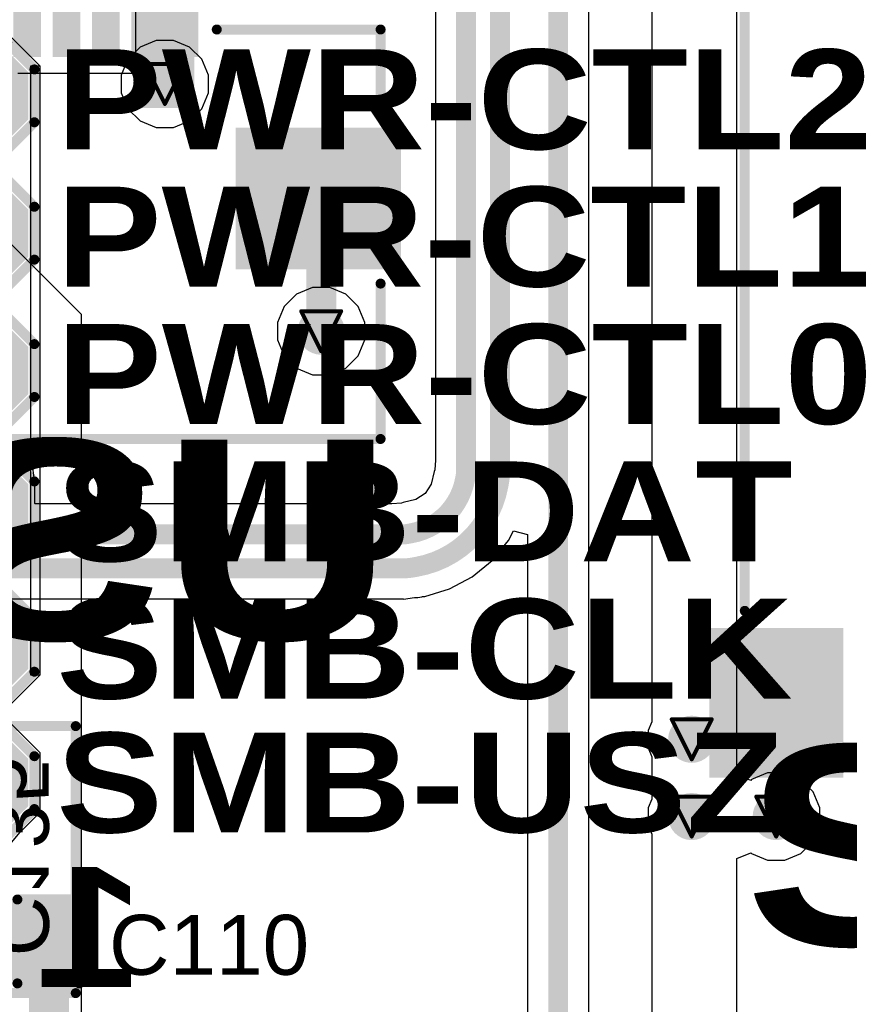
# Model space of a CAD drawing. Header units: inches. Extents: x 0 to 12.2, y 0 to 7.
# Tile 130 of 154: x 3.254 to 3.669, y 1.571 to 2.064. Entities that reach past the tile are written whole.
import ezdxf

# ---------------------------------------------------------------- set-up
doc = ezdxf.new("R2010")
doc.units = ezdxf.units.IN
doc.header["$MEASUREMENT"] = 0
for name, color, linetype in [('Bottom Layer', 5, 'Continuous'), ('Bottom Overlay', 54, 'Continuous'), ('Bottom Paste', 16, 'Continuous'), ('Bottom Solder', 6, 'Continuous'), ('Drill Drawing', 1, 'Continuous'), ('Layer 1', 16, 'Continuous'), ('Layer 2', 76, 'Continuous'), ('Top Layer', 1, 'Continuous'), ('Top Overlay', 2, 'Continuous'), ('Top Paste', 8, 'Continuous'), ('Top Solder', 216, 'Continuous'), ('Via Holes', 16, 'Continuous')]:
    doc.layers.add(name, color=color, linetype=linetype)
doc.styles.add('Arial', font='txt', dxfattribs={"height": 0.2})
doc.styles.add('Arial Black_Bold', font='txt', dxfattribs={"height": 0.2})

# ---------------------------------------------------------------- blocks, each defined once
blk = doc.blocks.new('HX0_5_10P_XJH2_0_043_B_5')
at = {"layer": 'Bottom Layer'}
for points in [[(-0.19488, 0.08465), (-0.11614, 0.08465), (-0.11614, 0.01772), (-0.19488, 0.01772)], [(0.11614, 0.08465), (0.19488, 0.08465), (0.19488, 0.01772), (0.11614, 0.01772)], [(-0.0935, -0.02165), (-0.08366, -0.02165), (-0.08366, -0.08071), (-0.0935, -0.08071)], [(-0.07382, -0.02165), (-0.06398, -0.02165), (-0.06398, -0.08071), (-0.07382, -0.08071)], [(-0.05413, -0.02165), (-0.04429, -0.02165), (-0.04429, -0.08071), (-0.05413, -0.08071)], [(-0.03445, -0.02165), (-0.02461, -0.02165), (-0.02461, -0.08071), (-0.03445, -0.08071)], [(-0.01476, -0.02165), (-0.00492, -0.02165), (-0.00492, -0.08071), (-0.01476, -0.08071)], [(0.00492, -0.02165), (0.01476, -0.02165), (0.01476, -0.08071), (0.00492, -0.08071)], [(0.02461, -0.02165), (0.03445, -0.02165), (0.03445, -0.08071), (0.02461, -0.08071)], [(0.04429, -0.02165), (0.05413, -0.02165), (0.05413, -0.08071), (0.04429, -0.08071)], [(0.06398, -0.02165), (0.07382, -0.02165), (0.07382, -0.08071), (0.06398, -0.08071)], [(0.08366, -0.02165), (0.09351, -0.02165), (0.09351, -0.08071), (0.08366, -0.08071)]]:
    blk.add_hatch(color=5, dxfattribs=at).paths.add_polyline_path(points)
at = {"layer": 'Bottom Paste'}
for points in [[(-0.19488, 0.08465), (-0.11614, 0.08465), (-0.11614, 0.01772), (-0.19488, 0.01772)], [(0.11614, 0.08465), (0.19488, 0.08465), (0.19488, 0.01772), (0.11614, 0.01772)], [(-0.0935, -0.02165), (-0.08366, -0.02165), (-0.08366, -0.08071), (-0.0935, -0.08071)], [(-0.07382, -0.02165), (-0.06398, -0.02165), (-0.06398, -0.08071), (-0.07382, -0.08071)], [(-0.05413, -0.02165), (-0.04429, -0.02165), (-0.04429, -0.08071), (-0.05413, -0.08071)], [(-0.03445, -0.02165), (-0.02461, -0.02165), (-0.02461, -0.08071), (-0.03445, -0.08071)], [(-0.01476, -0.02165), (-0.00492, -0.02165), (-0.00492, -0.08071), (-0.01476, -0.08071)], [(0.00492, -0.02165), (0.01476, -0.02165), (0.01476, -0.08071), (0.00492, -0.08071)], [(0.02461, -0.02165), (0.03445, -0.02165), (0.03445, -0.08071), (0.02461, -0.08071)], [(0.04429, -0.02165), (0.05413, -0.02165), (0.05413, -0.08071), (0.04429, -0.08071)], [(0.06398, -0.02165), (0.07382, -0.02165), (0.07382, -0.08071), (0.06398, -0.08071)], [(0.08366, -0.02165), (0.09351, -0.02165), (0.09351, -0.08071), (0.08366, -0.08071)]]:
    blk.add_hatch(color=16, dxfattribs=at).paths.add_polyline_path(points)
at = {"layer": 'Bottom Solder'}
for points in [[(-0.19688, 0.08665), (-0.11414, 0.08665), (-0.11414, 0.01572), (-0.19688, 0.01572)], [(0.11414, 0.08665), (0.19688, 0.08665), (0.19688, 0.01572), (0.11414, 0.01572)], [(-0.0955, -0.01965), (-0.08166, -0.01965), (-0.08166, -0.08271), (-0.0955, -0.08271)], [(-0.07582, -0.01965), (-0.06198, -0.01965), (-0.06198, -0.08271), (-0.07582, -0.08271)], [(-0.05613, -0.01965), (-0.04229, -0.01965), (-0.04229, -0.08271), (-0.05613, -0.08271)], [(-0.03645, -0.01965), (-0.02261, -0.01965), (-0.02261, -0.08271), (-0.03645, -0.08271)], [(-0.01676, -0.01965), (-0.00292, -0.01965), (-0.00292, -0.08271), (-0.01676, -0.08271)], [(0.00292, -0.01965), (0.01676, -0.01965), (0.01676, -0.08271), (0.00292, -0.08271)], [(0.02261, -0.01965), (0.03645, -0.01965), (0.03645, -0.08271), (0.02261, -0.08271)], [(0.04229, -0.01965), (0.05613, -0.01965), (0.05613, -0.08271), (0.04229, -0.08271)], [(0.06198, -0.01965), (0.07582, -0.01965), (0.07582, -0.08271), (0.06198, -0.08271)], [(0.08166, -0.01965), (0.09551, -0.01965), (0.09551, -0.08271), (0.08166, -0.08271)]]:
    blk.add_hatch(color=6, dxfattribs=at).paths.add_polyline_path(points)
at = {"layer": 'Bottom Overlay', "const_width": 0.005}
for points in [[(-0.18672, 0.17154), (-0.18672, 0.09374)], [(0.18672, 0.17154), (-0.18672, 0.17154)], [(0.18672, 0.17154), (0.18672, 0.09374)], [(-0.18673, -0.03346), (-0.18673, 0.00862)], [(0.18673, 0.00862), (0.18673, -0.03346)], [(-0.10472, -0.03346), (-0.18673, -0.03346)], [(0.18673, -0.03346), (0.10457, -0.03346)]]:
    blk.add_lwpolyline(points, dxfattribs=at)
at = {"layer": 'Bottom Overlay', "const_width": 0.0025}
for points in [[(-0.18797, 0.17154, 1), (-0.18547, 0.17154, 1)], [(-0.18797, 0.17154, 1), (-0.18547, 0.17154, 1)], [(0.18547, 0.17154, 1), (0.18797, 0.17154, 1)], [(0.18547, 0.17154, 1), (0.18797, 0.17154, 1)], [(-0.18797, 0.09374, 1), (-0.18547, 0.09374, 1)], [(0.18547, 0.09374, 1), (0.18797, 0.09374, 1)], [(-0.18798, 0.00862, 1), (-0.18548, 0.00862, 1)], [(0.18548, 0.00862, 1), (0.18798, 0.00862, 1)], [(-0.18798, -0.03346, 1), (-0.18548, -0.03346, 1)], [(-0.18798, -0.03346, 1), (-0.18548, -0.03346, 1)], [(-0.10597, -0.03346, 1), (-0.10347, -0.03346, 1)], [(0.10332, -0.03346, 1), (0.10582, -0.03346, 1)], [(0.18548, -0.03346, 1), (0.18798, -0.03346, 1)], [(0.18548, -0.03346, 1), (0.18798, -0.03346, 1)]]:
    blk.add_lwpolyline(points, format="xyb", close=True, dxfattribs=at)
blk = doc.blocks.new('T____________0_5___29')
at = {"layer": 'Top Layer'}
blk.add_hatch(color=1, dxfattribs=at).paths.add_polyline_path([(0.00984, 0.01969), (-0.00984, 0.01969), (-0.01969, 0.00984), (-0.01969, -0.00984), (-0.00984, -0.01969), (0.00984, -0.01969), (0.01969, -0.00984), (0.01969, 0.00984)])
at = {"layer": 'Top Paste'}
blk.add_hatch(color=8, dxfattribs=at).paths.add_polyline_path([(0.00984, 0.01969), (-0.00984, 0.01969), (-0.01969, 0.00984), (-0.01969, -0.00984), (-0.00984, -0.01969), (0.00984, -0.01969), (0.01969, -0.00984), (0.01969, 0.00984)])
at = {"layer": 'Top Solder'}
blk.add_hatch(color=216, dxfattribs=at).paths.add_polyline_path([(0.01184, 0.02369), (-0.01184, 0.02369), (-0.02369, 0.01184), (-0.02369, -0.01184), (-0.01184, -0.02369), (0.01184, -0.02369), (0.02369, -0.01184), (0.02369, 0.01184)])
at = {"layer": 'Top Overlay', "const_width": 0.005}
for points in [[(-0.02684, 0.01312), (-0.01321, 0.02675)], [(-0.01321, 0.02675), (0.01325, 0.02675)], [(0.02692, 0.01308), (0.01325, 0.02675)], [(-0.02684, -0.01316), (-0.02684, 0.01312)], [(0.02692, -0.01299), (0.02692, 0.01308)], [(-0.01328, -0.02672), (-0.02684, -0.01316)], [(0.01318, -0.02672), (0.02692, -0.01299)], [(0.01318, -0.02672), (-0.01328, -0.02672)]]:
    blk.add_lwpolyline(points, dxfattribs=at)
at = {"layer": 'Top Overlay', "const_width": 0.0025}
for points in [[(-0.01446, 0.02675, 1), (-0.01196, 0.02675, 1)], [(-0.01446, 0.02675, 1), (-0.01196, 0.02675, 1)], [(0.012, 0.02675, 1), (0.0145, 0.02675, 1)], [(0.012, 0.02675, 1), (0.0145, 0.02675, 1)], [(-0.02809, 0.01312, 1), (-0.02559, 0.01312, 1)], [(-0.02809, 0.01312, 1), (-0.02559, 0.01312, 1)], [(0.02567, 0.01308, 1), (0.02816, 0.01308, 1)], [(0.02567, 0.01308, 1), (0.02816, 0.01308, 1)], [(-0.02809, -0.01316, 1), (-0.02559, -0.01316, 1)], [(-0.02809, -0.01316, 1), (-0.02559, -0.01316, 1)], [(0.02567, -0.01299, 1), (0.02816, -0.01299, 1)], [(0.02567, -0.01299, 1), (0.02816, -0.01299, 1)], [(-0.01453, -0.02672, 1), (-0.01203, -0.02672, 1)], [(-0.01453, -0.02672, 1), (-0.01203, -0.02672, 1)], [(0.01193, -0.02672, 1), (0.01443, -0.02672, 1)], [(0.01193, -0.02672, 1), (0.01443, -0.02672, 1)]]:
    blk.add_lwpolyline(points, format="xyb", close=True, dxfattribs=at)
blk = doc.blocks.new('T____________0_5___30')
at = {"layer": 'Top Layer'}
blk.add_hatch(color=1, dxfattribs=at).paths.add_polyline_path([(0.00984, 0.01969), (-0.00984, 0.01969), (-0.01969, 0.00984), (-0.01969, -0.00984), (-0.00984, -0.01969), (0.00984, -0.01969), (0.01969, -0.00984), (0.01969, 0.00984)])
at = {"layer": 'Top Paste'}
blk.add_hatch(color=8, dxfattribs=at).paths.add_polyline_path([(0.00984, 0.01969), (-0.00984, 0.01969), (-0.01969, 0.00984), (-0.01969, -0.00984), (-0.00984, -0.01969), (0.00984, -0.01969), (0.01969, -0.00984), (0.01969, 0.00984)])
at = {"layer": 'Top Solder'}
blk.add_hatch(color=216, dxfattribs=at).paths.add_polyline_path([(0.01184, 0.02369), (-0.01184, 0.02369), (-0.02369, 0.01184), (-0.02369, -0.01184), (-0.01184, -0.02369), (0.01184, -0.02369), (0.02369, -0.01184), (0.02369, 0.01184)])
at = {"layer": 'Top Overlay', "const_width": 0.005}
for points in [[(-0.02684, 0.01312), (-0.01321, 0.02675)], [(0.01325, 0.02675), (-0.01321, 0.02675)], [(0.02692, 0.01308), (0.01325, 0.02675)], [(-0.02685, -0.01316), (-0.02684, 0.01312)], [(0.02692, -0.01299), (0.02692, 0.01308)], [(-0.01328, -0.02672), (-0.02685, -0.01316)], [(0.01318, -0.02672), (0.02692, -0.01299)], [(0.01318, -0.02672), (-0.01328, -0.02672)]]:
    blk.add_lwpolyline(points, dxfattribs=at)
at = {"layer": 'Top Overlay', "const_width": 0.0025}
for points in [[(-0.01446, 0.02675, 1), (-0.01196, 0.02675, 1)], [(-0.01446, 0.02675, 1), (-0.01196, 0.02675, 1)], [(0.012, 0.02675, 1), (0.0145, 0.02675, 1)], [(0.012, 0.02675, 1), (0.0145, 0.02675, 1)], [(-0.02809, 0.01312, 1), (-0.02559, 0.01312, 1)], [(-0.02809, 0.01312, 1), (-0.02559, 0.01312, 1)], [(0.02567, 0.01308, 1), (0.02817, 0.01308, 1)], [(0.02567, 0.01308, 1), (0.02817, 0.01308, 1)], [(-0.02809, -0.01316, 1), (-0.02559, -0.01316, 1)], [(-0.02809, -0.01316, 1), (-0.02559, -0.01316, 1)], [(0.02567, -0.01299, 1), (0.02817, -0.01299, 1)], [(0.02567, -0.01299, 1), (0.02817, -0.01299, 1)], [(-0.01453, -0.02672, 1), (-0.01203, -0.02672, 1)], [(-0.01453, -0.02672, 1), (-0.01203, -0.02672, 1)], [(0.01193, -0.02672, 1), (0.01443, -0.02672, 1)], [(0.01193, -0.02672, 1), (0.01443, -0.02672, 1)]]:
    blk.add_lwpolyline(points, format="xyb", close=True, dxfattribs=at)
blk = doc.blocks.new('T____________0_5___31')
at = {"layer": 'Top Layer'}
blk.add_hatch(color=1, dxfattribs=at).paths.add_polyline_path([(0.00984, 0.01969), (-0.00984, 0.01969), (-0.01969, 0.00984), (-0.01969, -0.00984), (-0.00984, -0.01969), (0.00984, -0.01969), (0.01969, -0.00984), (0.01969, 0.00984)])
at = {"layer": 'Top Paste'}
blk.add_hatch(color=8, dxfattribs=at).paths.add_polyline_path([(0.00984, 0.01969), (-0.00984, 0.01969), (-0.01969, 0.00984), (-0.01969, -0.00984), (-0.00984, -0.01969), (0.00984, -0.01969), (0.01969, -0.00984), (0.01969, 0.00984)])
at = {"layer": 'Top Solder'}
blk.add_hatch(color=216, dxfattribs=at).paths.add_polyline_path([(0.01184, 0.02369), (-0.01184, 0.02369), (-0.02369, 0.01184), (-0.02369, -0.01184), (-0.01184, -0.02369), (0.01184, -0.02369), (0.02369, -0.01184), (0.02369, 0.01184)])
at = {"layer": 'Top Overlay', "const_width": 0.005}
for points in [[(-0.02685, 0.01312), (-0.01321, 0.02675)], [(-0.01321, 0.02675), (0.01325, 0.02675)], [(0.02692, 0.01308), (0.01325, 0.02675)], [(-0.02685, -0.01316), (-0.02685, 0.01312)], [(0.02692, -0.01299), (0.02692, 0.01308)], [(-0.01328, -0.02672), (-0.02685, -0.01316)], [(0.01318, -0.02672), (0.02692, -0.01299)], [(-0.01328, -0.02672), (0.01318, -0.02672)]]:
    blk.add_lwpolyline(points, dxfattribs=at)
at = {"layer": 'Top Overlay', "const_width": 0.0025}
for points in [[(-0.01446, 0.02675, 1), (-0.01196, 0.02675, 1)], [(-0.01446, 0.02675, 1), (-0.01196, 0.02675, 1)], [(0.012, 0.02675, 1), (0.0145, 0.02675, 1)], [(0.012, 0.02675, 1), (0.0145, 0.02675, 1)], [(-0.02809, 0.01312, 1), (-0.02559, 0.01312, 1)], [(-0.02809, 0.01312, 1), (-0.02559, 0.01312, 1)], [(0.02567, 0.01308, 1), (0.02817, 0.01308, 1)], [(0.02567, 0.01308, 1), (0.02817, 0.01308, 1)], [(-0.02809, -0.01316, 1), (-0.02559, -0.01316, 1)], [(-0.02809, -0.01316, 1), (-0.02559, -0.01316, 1)], [(0.02567, -0.01299, 1), (0.02817, -0.01299, 1)], [(0.02567, -0.01299, 1), (0.02817, -0.01299, 1)], [(-0.01453, -0.02672, 1), (-0.01203, -0.02672, 1)], [(-0.01453, -0.02672, 1), (-0.01203, -0.02672, 1)], [(0.01193, -0.02672, 1), (0.01443, -0.02672, 1)], [(0.01193, -0.02672, 1), (0.01443, -0.02672, 1)]]:
    blk.add_lwpolyline(points, format="xyb", close=True, dxfattribs=at)
blk = doc.blocks.new('T____________0_5___32')
at = {"layer": 'Top Layer'}
blk.add_hatch(color=1, dxfattribs=at).paths.add_polyline_path([(0.00984, 0.01969), (-0.00984, 0.01969), (-0.01969, 0.00984), (-0.01969, -0.00984), (-0.00984, -0.01969), (0.00984, -0.01969), (0.01969, -0.00984), (0.01969, 0.00984)])
at = {"layer": 'Top Paste'}
blk.add_hatch(color=8, dxfattribs=at).paths.add_polyline_path([(0.00984, 0.01969), (-0.00984, 0.01969), (-0.01969, 0.00984), (-0.01969, -0.00984), (-0.00984, -0.01969), (0.00984, -0.01969), (0.01969, -0.00984), (0.01969, 0.00984)])
at = {"layer": 'Top Solder'}
blk.add_hatch(color=216, dxfattribs=at).paths.add_polyline_path([(0.01184, 0.02369), (-0.01184, 0.02369), (-0.02369, 0.01184), (-0.02369, -0.01184), (-0.01184, -0.02369), (0.01184, -0.02369), (0.02369, -0.01184), (0.02369, 0.01184)])
at = {"layer": 'Top Overlay', "const_width": 0.005}
for points in [[(-0.02684, 0.01312), (-0.01321, 0.02675)], [(0.01325, 0.02675), (-0.01321, 0.02675)], [(0.02692, 0.01308), (0.01325, 0.02675)], [(-0.02684, -0.01316), (-0.02684, 0.01312)], [(0.02692, -0.01299), (0.02692, 0.01308)], [(-0.01328, -0.02672), (-0.02684, -0.01316)], [(0.01318, -0.02672), (0.02692, -0.01299)], [(0.01318, -0.02672), (-0.01328, -0.02672)]]:
    blk.add_lwpolyline(points, dxfattribs=at)
at = {"layer": 'Top Overlay', "const_width": 0.0025}
for points in [[(-0.01446, 0.02675, 1), (-0.01196, 0.02675, 1)], [(-0.01446, 0.02675, 1), (-0.01196, 0.02675, 1)], [(0.012, 0.02675, 1), (0.0145, 0.02675, 1)], [(0.012, 0.02675, 1), (0.0145, 0.02675, 1)], [(-0.02809, 0.01312, 1), (-0.02559, 0.01312, 1)], [(-0.02809, 0.01312, 1), (-0.02559, 0.01312, 1)], [(0.02567, 0.01308, 1), (0.02817, 0.01308, 1)], [(0.02567, 0.01308, 1), (0.02817, 0.01308, 1)], [(-0.02809, -0.01316, 1), (-0.02559, -0.01316, 1)], [(-0.02809, -0.01316, 1), (-0.02559, -0.01316, 1)], [(0.02567, -0.01299, 1), (0.02817, -0.01299, 1)], [(0.02567, -0.01299, 1), (0.02817, -0.01299, 1)], [(-0.01453, -0.02672, 1), (-0.01203, -0.02672, 1)], [(-0.01453, -0.02672, 1), (-0.01203, -0.02672, 1)], [(0.01193, -0.02672, 1), (0.01443, -0.02672, 1)], [(0.01193, -0.02672, 1), (0.01443, -0.02672, 1)]]:
    blk.add_lwpolyline(points, format="xyb", close=True, dxfattribs=at)
blk = doc.blocks.new('T____________0_5___33')
at = {"layer": 'Top Layer'}
blk.add_hatch(color=1, dxfattribs=at).paths.add_polyline_path([(0.00984, 0.01969), (-0.00984, 0.01969), (-0.01969, 0.00984), (-0.01969, -0.00984), (-0.00984, -0.01969), (0.00984, -0.01969), (0.01969, -0.00984), (0.01969, 0.00984)])
at = {"layer": 'Top Paste'}
blk.add_hatch(color=8, dxfattribs=at).paths.add_polyline_path([(0.00984, 0.01969), (-0.00984, 0.01969), (-0.01969, 0.00984), (-0.01969, -0.00984), (-0.00984, -0.01969), (0.00984, -0.01969), (0.01969, -0.00984), (0.01969, 0.00984)])
at = {"layer": 'Top Solder'}
blk.add_hatch(color=216, dxfattribs=at).paths.add_polyline_path([(0.01184, 0.02369), (-0.01184, 0.02369), (-0.02369, 0.01184), (-0.02369, -0.01184), (-0.01184, -0.02369), (0.01184, -0.02369), (0.02369, -0.01184), (0.02369, 0.01184)])
at = {"layer": 'Top Overlay', "const_width": 0.005}
for points in [[(-0.02684, 0.01312), (-0.01321, 0.02675)], [(0.01325, 0.02675), (-0.01321, 0.02675)], [(0.02692, 0.01308), (0.01325, 0.02675)], [(-0.02684, -0.01316), (-0.02684, 0.01312)], [(0.02692, -0.01299), (0.02692, 0.01308)], [(-0.01328, -0.02672), (-0.02684, -0.01316)], [(0.01318, -0.02672), (0.02692, -0.01299)], [(0.01318, -0.02672), (-0.01328, -0.02672)]]:
    blk.add_lwpolyline(points, dxfattribs=at)
at = {"layer": 'Top Overlay', "const_width": 0.0025}
for points in [[(-0.01446, 0.02675, 1), (-0.01196, 0.02675, 1)], [(-0.01446, 0.02675, 1), (-0.01196, 0.02675, 1)], [(0.012, 0.02675, 1), (0.0145, 0.02675, 1)], [(0.012, 0.02675, 1), (0.0145, 0.02675, 1)], [(-0.02809, 0.01312, 1), (-0.02559, 0.01312, 1)], [(-0.02809, 0.01312, 1), (-0.02559, 0.01312, 1)], [(0.02567, 0.01308, 1), (0.02817, 0.01308, 1)], [(0.02567, 0.01308, 1), (0.02817, 0.01308, 1)], [(-0.02809, -0.01316, 1), (-0.02559, -0.01316, 1)], [(-0.02809, -0.01316, 1), (-0.02559, -0.01316, 1)], [(0.02567, -0.01299, 1), (0.02817, -0.01299, 1)], [(0.02567, -0.01299, 1), (0.02817, -0.01299, 1)], [(-0.01453, -0.02672, 1), (-0.01203, -0.02672, 1)], [(-0.01453, -0.02672, 1), (-0.01203, -0.02672, 1)], [(0.01193, -0.02672, 1), (0.01443, -0.02672, 1)], [(0.01193, -0.02672, 1), (0.01443, -0.02672, 1)]]:
    blk.add_lwpolyline(points, format="xyb", close=True, dxfattribs=at)
blk = doc.blocks.new('T____________0_5___35')
at = {"layer": 'Top Layer'}
blk.add_hatch(color=1, dxfattribs=at).paths.add_polyline_path([(0.00984, 0.01969), (-0.00984, 0.01969), (-0.01969, 0.00984), (-0.01969, -0.00984), (-0.00984, -0.01969), (0.00984, -0.01969), (0.01969, -0.00984), (0.01969, 0.00984)])
at = {"layer": 'Top Paste'}
blk.add_hatch(color=8, dxfattribs=at).paths.add_polyline_path([(0.00984, 0.01969), (-0.00984, 0.01969), (-0.01969, 0.00984), (-0.01969, -0.00984), (-0.00984, -0.01969), (0.00984, -0.01969), (0.01969, -0.00984), (0.01969, 0.00984)])
at = {"layer": 'Top Solder'}
blk.add_hatch(color=216, dxfattribs=at).paths.add_polyline_path([(0.01184, 0.02369), (-0.01184, 0.02369), (-0.02369, 0.01184), (-0.02369, -0.01184), (-0.01184, -0.02369), (0.01184, -0.02369), (0.02369, -0.01184), (0.02369, 0.01184)])
at = {"layer": 'Top Overlay', "const_width": 0.005}
for points in [[(-0.02684, 0.01312), (-0.01321, 0.02675)], [(0.01325, 0.02675), (-0.01321, 0.02675)], [(0.02692, 0.01308), (0.01325, 0.02675)], [(-0.02684, -0.01316), (-0.02684, 0.01312)], [(0.02692, -0.01299), (0.02692, 0.01308)], [(-0.01328, -0.02672), (-0.02684, -0.01316)], [(0.01318, -0.02672), (0.02692, -0.01299)], [(0.01318, -0.02672), (-0.01328, -0.02672)]]:
    blk.add_lwpolyline(points, dxfattribs=at)
at = {"layer": 'Top Overlay', "const_width": 0.0025}
for points in [[(-0.01446, 0.02675, 1), (-0.01196, 0.02675, 1)], [(-0.01446, 0.02675, 1), (-0.01196, 0.02675, 1)], [(0.012, 0.02675, 1), (0.0145, 0.02675, 1)], [(0.012, 0.02675, 1), (0.0145, 0.02675, 1)], [(-0.02809, 0.01312, 1), (-0.02559, 0.01312, 1)], [(-0.02809, 0.01312, 1), (-0.02559, 0.01312, 1)], [(0.02567, 0.01308, 1), (0.02817, 0.01308, 1)], [(0.02567, 0.01308, 1), (0.02817, 0.01308, 1)], [(-0.02809, -0.01316, 1), (-0.02559, -0.01316, 1)], [(-0.02809, -0.01316, 1), (-0.02559, -0.01316, 1)], [(0.02567, -0.01299, 1), (0.02817, -0.01299, 1)], [(0.02567, -0.01299, 1), (0.02817, -0.01299, 1)], [(-0.01453, -0.02672, 1), (-0.01203, -0.02672, 1)], [(-0.01453, -0.02672, 1), (-0.01203, -0.02672, 1)], [(0.01193, -0.02672, 1), (0.01443, -0.02672, 1)], [(0.01193, -0.02672, 1), (0.01443, -0.02672, 1)]]:
    blk.add_lwpolyline(points, format="xyb", close=True, dxfattribs=at)
blk = doc.blocks.new('5027740891_195')
at = {"layer": 'Top Layer'}
blk.add_hatch(color=1, dxfattribs=at).paths.add_polyline_path([(-0.29734, -0.25886), (-0.23829, -0.25886), (-0.23829, -0.32579), (-0.29734, -0.32579)])
at = {"layer": 'Top Paste'}
blk.add_hatch(color=8, dxfattribs=at).paths.add_polyline_path([(-0.29734, -0.25886), (-0.23829, -0.25886), (-0.23829, -0.32579), (-0.29734, -0.32579)])
at = {"layer": 'Top Solder'}
blk.add_hatch(color=216, dxfattribs=at).paths.add_polyline_path([(-0.30134, -0.25486), (-0.23429, -0.25486), (-0.23429, -0.32979), (-0.30134, -0.32979)])
at = {"layer": 'Top Overlay', "const_width": 0.005}
blk.add_lwpolyline([(-0.28356, -0.24626), (-0.28356, 0.25039)], dxfattribs=at)
at = {"layer": 'Top Overlay', "const_width": 0.0025}
blk.add_lwpolyline([(-0.28481, -0.24626, 1), (-0.28231, -0.24626, 1)], format="xyb", close=True, dxfattribs=at)
blk = doc.blocks.new('C___0603_246')
at = {"layer": 'Top Layer'}
for points in [[(-0.015, 0.0175), (-0.015, -0.0175), (-0.045, -0.0175), (-0.045, 0.0175)], [(0.045, 0.0175), (0.045, -0.0175), (0.015, -0.0175), (0.015, 0.0175)]]:
    blk.add_hatch(color=1, dxfattribs=at).paths.add_polyline_path(points)
at = {"layer": 'Top Paste'}
for points in [[(-0.015, 0.0175), (-0.015, -0.0175), (-0.045, -0.0175), (-0.045, 0.0175)], [(0.045, 0.0175), (0.045, -0.0175), (0.015, -0.0175), (0.015, 0.0175)]]:
    blk.add_hatch(color=8, dxfattribs=at).paths.add_polyline_path(points)
at = {"layer": 'Top Solder'}
for points in [[(-0.01264, 0.01986), (-0.01264, -0.01986), (-0.04736, -0.01986), (-0.04736, 0.01986)], [(0.04736, 0.01986), (0.04736, -0.01986), (0.01264, -0.01986), (0.01264, 0.01986)]]:
    blk.add_hatch(color=216, dxfattribs=at).paths.add_polyline_path(points)
at = {"layer": 'Top Overlay', "const_width": 0.005}
for points in [[(-0.018, 0.021), (-0.049, 0.021)], [(-0.049, 0.021), (-0.049, -0.021)], [(0.049, 0.021), (0.018, 0.021)], [(0.049, 0.021), (0.049, -0.021)], [(-0.018, -0.021), (-0.049, -0.021)], [(0.049, -0.021), (0.018, -0.021)]]:
    blk.add_lwpolyline(points, dxfattribs=at)
at = {"layer": 'Top Overlay', "const_width": 0.0025}
for points in [[(-0.05025, 0.021, 1), (-0.04775, 0.021, 1)], [(-0.05025, 0.021, 1), (-0.04775, 0.021, 1)], [(-0.01925, 0.021, 1), (-0.01675, 0.021, 1)], [(0.01675, 0.021, 1), (0.01925, 0.021, 1)], [(0.04775, 0.021, 1), (0.05025, 0.021, 1)], [(0.04775, 0.021, 1), (0.05025, 0.021, 1)], [(-0.05025, -0.021, 1), (-0.04775, -0.021, 1)], [(-0.05025, -0.021, 1), (-0.04775, -0.021, 1)], [(-0.01925, -0.021, 1), (-0.01675, -0.021, 1)], [(0.01675, -0.021, 1), (0.01925, -0.021, 1)], [(0.04775, -0.021, 1), (0.05025, -0.021, 1)], [(0.04775, -0.021, 1), (0.05025, -0.021, 1)]]:
    blk.add_lwpolyline(points, format="xyb", close=True, dxfattribs=at)

msp = doc.modelspace()

# ---------------------------------------------------------------- hatches: boundary and pattern name
at = {"layer": 'Bottom Layer'}
msp.add_hatch(color=5, dxfattribs=at).paths.add_polyline_path([(3.31198, 2.02), (3.3415, 2.02), (3.3415, 2.1066), (3.31198, 2.1066)])
h = msp.add_hatch(color=5, dxfattribs=at)
edge = h.paths.add_edge_path()
edge.add_arc((3.32674, 2.03207), 0.01181, 0, 360)
h = msp.add_hatch(color=5, dxfattribs=at)
edge = h.paths.add_edge_path()
edge.add_arc((3.405, 1.90831), 0.01181, 0, 360)
h = msp.add_hatch(color=5, dxfattribs=at)
edge = h.paths.add_edge_path()
edge.add_arc((3.59047, 1.704), 0.01181, 0, 360)
h = msp.add_hatch(color=5, dxfattribs=at)
edge = h.paths.add_edge_path()
edge.add_arc((3.59047, 1.66532), 0.01181, 0, 360)
h = msp.add_hatch(color=5, dxfattribs=at)
edge = h.paths.add_edge_path()
edge.add_arc((3.63277, 1.66532), 0.01181, 0, 360)
at = {"layer": 'Layer 1'}
h = msp.add_hatch(color=16, dxfattribs=at)
edge = h.paths.add_edge_path()
edge.add_arc((3.32674, 2.03207), 0.01181, 0, 360)
h = msp.add_hatch(color=16, dxfattribs=at)
edge = h.paths.add_edge_path()
edge.add_arc((3.405, 1.90831), 0.01181, 0, 360)
h = msp.add_hatch(color=16, dxfattribs=at)
edge = h.paths.add_edge_path()
edge.add_arc((3.59047, 1.704), 0.01181, 0, 360)
h = msp.add_hatch(color=16, dxfattribs=at)
edge = h.paths.add_edge_path()
edge.add_arc((3.59047, 1.66532), 0.01181, 0, 360)
h = msp.add_hatch(color=16, dxfattribs=at)
edge = h.paths.add_edge_path()
edge.add_arc((3.63277, 1.66532), 0.01181, 0, 360)
at = {"layer": 'Layer 2'}
h = msp.add_hatch(color=76, dxfattribs=at)
edge = h.paths.add_edge_path()
edge.add_arc((3.32674, 2.03207), 0.01181, 0, 360)
h = msp.add_hatch(color=76, dxfattribs=at)
edge = h.paths.add_edge_path()
edge.add_arc((3.405, 1.90831), 0.01181, 0, 360)
h = msp.add_hatch(color=76, dxfattribs=at)
edge = h.paths.add_edge_path()
edge.add_arc((3.59047, 1.704), 0.01181, 0, 360)
h = msp.add_hatch(color=76, dxfattribs=at)
edge = h.paths.add_edge_path()
edge.add_arc((3.59047, 1.66532), 0.01181, 0, 360)
h = msp.add_hatch(color=76, dxfattribs=at)
edge = h.paths.add_edge_path()
edge.add_arc((3.63277, 1.66532), 0.01181, 0, 360)
at = {"layer": 'Top Layer'}
h = msp.add_hatch(color=1, dxfattribs=at)
edge = h.paths.add_edge_path()
edge.add_arc((3.32674, 2.03207), 0.01181, 0, 360)
h = msp.add_hatch(color=1, dxfattribs=at)
edge = h.paths.add_edge_path()
edge.add_arc((3.405, 1.90831), 0.01181, 0, 360)
h = msp.add_hatch(color=1, dxfattribs=at)
edge = h.paths.add_edge_path()
edge.add_arc((3.59047, 1.704), 0.01181, 0, 360)
h = msp.add_hatch(color=1, dxfattribs=at)
edge = h.paths.add_edge_path()
edge.add_arc((3.59047, 1.66532), 0.01181, 0, 360)
h = msp.add_hatch(color=1, dxfattribs=at)
edge = h.paths.add_edge_path()
edge.add_arc((3.63277, 1.66532), 0.01181, 0, 360)
at = {"layer": 'Via Holes'}
h = msp.add_hatch(color=7, dxfattribs=at)
edge = h.paths.add_edge_path()
edge.add_arc((3.32674, 2.03207), 0.00591, 0, 360)
h = msp.add_hatch(color=7, dxfattribs=at)
edge = h.paths.add_edge_path()
edge.add_arc((3.405, 1.90831), 0.00591, 0, 360)
h = msp.add_hatch(color=7, dxfattribs=at)
edge = h.paths.add_edge_path()
edge.add_arc((3.59047, 1.704), 0.00591, 0, 360)
h = msp.add_hatch(color=7, dxfattribs=at)
edge = h.paths.add_edge_path()
edge.add_arc((3.59047, 1.66532), 0.00591, 0, 360)
h = msp.add_hatch(color=7, dxfattribs=at)
edge = h.paths.add_edge_path()
edge.add_arc((3.63277, 1.66532), 0.00591, 0, 360)

# ---------------------------------------------------------------- linework, layer by layer
at = {"layer": 'Bottom Layer'}
for p, q in [((3.46225, 2.77632), (3.46225, 1.84375)), ((3.53891, 0.66025), (3.53891, 2.58145)), ((3.31213, 2.03755), (3.31213, 2.0752)), ((3.25308, 2.03755), (3.31213, 2.03755)), ((3.25764, 1.84719), (3.25283, 1.85346)), ((3.26066, 1.8399), (3.25764, 1.84719)), ((3.46225, 1.84375), (3.4619, 1.83885)), ((3.26163, 1.83258), (3.26066, 1.8399)), ((3.4619, 1.83885), (3.4616, 1.83813)), ((3.4616, 1.83813), (3.46009, 1.83175)), ((3.26173, 1.83206), (3.26163, 1.83258)), ((3.26173, 1.82199), (3.26173, 1.83206)), ((3.46009, 1.83175), (3.45699, 1.82712)), ((3.45237, 1.82403), (3.44599, 1.82252)), ((3.45699, 1.82712), (3.45237, 1.82403)), ((3.26182, 1.82196), (3.26173, 1.82199)), ((3.26186, 1.82187), (3.26182, 1.82196)), ((3.44037, 1.82187), (3.26186, 1.82187)), ((3.44526, 1.82222), (3.44037, 1.82187)), ((3.44599, 1.82252), (3.44526, 1.82222)), ((3.49875, 1.80355), (3.50133, 1.80837)), ((3.50133, 1.80837), (3.50833, 1.80661)), ((3.50833, 1.80661), (3.50833, 0.66025)), ((3.49056, 1.79356), (3.49875, 1.80355)), ((3.48057, 1.78537), (3.49056, 1.79356)), ((3.46917, 1.77927), (3.48057, 1.78537)), ((3.44615, 1.77423), (3.45171, 1.77496)), ((3.45171, 1.77496), (3.45337, 1.77492)), ((3.45337, 1.77492), (3.45541, 1.77528)), ((3.45541, 1.77528), (3.45576, 1.77542)), ((3.45576, 1.77542), (3.45681, 1.77552)), ((3.45681, 1.77552), (3.46917, 1.77927)), ((3.16026, 1.77428), (3.4461, 1.77428)), ((3.4461, 1.77428), (3.44615, 1.77424)), ((3.44615, 1.77424), (3.44615, 1.77423))]:
    msp.add_line(p, q, dxfattribs=at)
for points, const_width in [([(3.47754, 1.83806), (3.47754, 2.77632)], 0.01), ([(3.49454, 1.83804), (3.49454, 2.77632)], 0.01), ([(3.52362, 2.597), (3.52362, 0.66025)], 0.01), ([(3.40351, 1.97471), (3.405, 1.97322)], 0.015), ([(3.405, 1.90831), (3.405, 1.97322)], 0.015), ([(3.47703, 1.83433), (3.47739, 1.83636)], 0.01), ([(3.47754, 1.83806), (3.47754, 1.83806)], 0.01), ([(3.49377, 1.83137), (3.49413, 1.83341)], 0.01), ([(3.26144, 1.80657), (3.3019, 1.80657)], 0.01), ([(3.3019, 1.80657), (3.44606, 1.80657)], 0.01), ([(3.44776, 1.80673), (3.44979, 1.80709)], 0.01), ([(3.16026, 1.78957), (3.4461, 1.78957)], 0.01), ([(3.45071, 1.78999), (3.45275, 1.79035)], 0.01)]:
    msp.add_lwpolyline(points, dxfattribs=dict(at, const_width=const_width))
for points, const_width in [([(3.39976, 1.97471, 1), (3.40726, 1.97471, 1)], 0.0075), ([(3.40125, 1.97322, 1), (3.40875, 1.97322, 1)], 0.0075), ([(3.40125, 1.97322, 1), (3.40875, 1.97322, 1)], 0.0075), ([(3.40125, 1.90831, 1), (3.40875, 1.90831, 1)], 0.0075), ([(3.47453, 1.83433, 1), (3.47953, 1.83433, 1)], 0.005), ([(3.47453, 1.83433, 1), (3.47953, 1.83433, 1)], 0.005), ([(3.47489, 1.83636, 1), (3.47989, 1.83636, 1)], 0.005), ([(3.47489, 1.83636, 1), (3.47989, 1.83636, 1)], 0.005), ([(3.47504, 1.83806, 1), (3.48004, 1.83806, 1)], 0.005), ([(3.47504, 1.83806, 1), (3.48004, 1.83806, 1)], 0.005), ([(3.47504, 1.83806, 1), (3.48004, 1.83806, 1)], 0.005), ([(3.47504, 1.83806, 1), (3.48004, 1.83806, 1)], 0.005), ([(3.49204, 1.83804, 1), (3.49704, 1.83804, 1)], 0.005), ([(3.49204, 1.83804, 1), (3.49704, 1.83804, 1)], 0.005), ([(3.49127, 1.83137, 1), (3.49627, 1.83137, 1)], 0.005), ([(3.49127, 1.83137, 1), (3.49627, 1.83137, 1)], 0.005), ([(3.49163, 1.83341, 1), (3.49663, 1.83341, 1)], 0.005), ([(3.49163, 1.83341, 1), (3.49663, 1.83341, 1)], 0.005), ([(3.25894, 1.80657, 1), (3.26394, 1.80657, 1)], 0.005), ([(3.25894, 1.80657, 1), (3.26394, 1.80657, 1)], 0.005), ([(3.2994, 1.80657, 1), (3.3044, 1.80657, 1)], 0.005), ([(3.2994, 1.80657, 1), (3.3044, 1.80657, 1)], 0.005), ([(3.44356, 1.80657, 1), (3.44856, 1.80657, 1)], 0.005), ([(3.44356, 1.80657, 1), (3.44856, 1.80657, 1)], 0.005), ([(3.44526, 1.80673, 1), (3.45026, 1.80673, 1)], 0.005), ([(3.44526, 1.80673, 1), (3.45026, 1.80673, 1)], 0.005), ([(3.44729, 1.80709, 1), (3.45229, 1.80709, 1)], 0.005), ([(3.44729, 1.80709, 1), (3.45229, 1.80709, 1)], 0.005), ([(3.4436, 1.78957, 1), (3.4486, 1.78957, 1)], 0.005), ([(3.4436, 1.78957, 1), (3.4486, 1.78957, 1)], 0.005), ([(3.44821, 1.78999, 1), (3.45321, 1.78999, 1)], 0.005), ([(3.44821, 1.78999, 1), (3.45321, 1.78999, 1)], 0.005), ([(3.45025, 1.79035, 1), (3.45525, 1.79035, 1)], 0.005), ([(3.45025, 1.79035, 1), (3.45525, 1.79035, 1)], 0.005)]:
    msp.add_lwpolyline(points, format="xyb", close=True, dxfattribs=dict(at, const_width=const_width))
at = {"layer": 'Bottom Layer', "const_width": 0.01}
for points in [[(3.47703, 1.83433, -0.315142), (3.44979, 1.80709)], [(3.47754, 1.83806, -0.04261), (3.47739, 1.83636)], [(3.49454, 1.83804, -0.043167), (3.49413, 1.83341)], [(3.49377, 1.83137, -0.315141), (3.45275, 1.79035)], [(3.26144, 1.80657, -0.414214), (3.24644, 1.82157)], [(3.44776, 1.80673, -0.042614), (3.44606, 1.80657)], [(3.45071, 1.78999, -0.042911), (3.4461, 1.78957)]]:
    msp.add_lwpolyline(points, format="xyb", dxfattribs=at)
at = {"layer": 'Bottom Overlay', "const_width": 0.005}
for points in [[(3.17757, 1.71059), (3.28213, 1.71059)], [(3.28213, 1.57692), (3.28213, 1.71059)], [(3.17757, 1.57692), (3.28213, 1.57692)]]:
    msp.add_lwpolyline(points, dxfattribs=at)
at = {"layer": 'Bottom Overlay', "const_width": 0.0025}
for points in [[(3.28088, 1.71059, 1), (3.28338, 1.71059, 1)], [(3.28088, 1.71059, 1), (3.28338, 1.71059, 1)], [(3.28088, 1.57692, 1), (3.28338, 1.57692, 1)], [(3.28088, 1.57692, 1), (3.28338, 1.57692, 1)]]:
    msp.add_lwpolyline(points, format="xyb", close=True, dxfattribs=at)
at = {"layer": 'Drill Drawing', "const_width": 0.002}
for points in [[(3.31674, 2.04207), (3.33674, 2.04207)], [(3.31674, 2.04207), (3.32674, 2.02207)], [(3.32674, 2.02207), (3.33674, 2.04207)], [(3.395, 1.91831), (3.415, 1.91831)], [(3.395, 1.91831), (3.405, 1.89831)], [(3.405, 1.89831), (3.415, 1.91831)], [(3.58047, 1.714), (3.60047, 1.714)], [(3.58047, 1.714), (3.59047, 1.694)], [(3.59047, 1.694), (3.60047, 1.714)], [(3.58047, 1.67532), (3.60047, 1.67532)], [(3.58047, 1.67532), (3.59047, 1.65532)], [(3.59047, 1.65532), (3.60047, 1.67532)], [(3.62277, 1.67532), (3.64277, 1.67532)], [(3.62277, 1.67532), (3.63277, 1.65532)], [(3.63277, 1.65532), (3.64277, 1.67532)]]:
    msp.add_lwpolyline(points, dxfattribs=at)
at = {"layer": 'Drill Drawing', "const_width": 0.001}
for points in [[(3.31624, 2.04207, 1), (3.31724, 2.04207, 1)], [(3.31624, 2.04207, 1), (3.31724, 2.04207, 1)], [(3.33624, 2.04207, 1), (3.33724, 2.04207, 1)], [(3.33624, 2.04207, 1), (3.33724, 2.04207, 1)], [(3.32624, 2.02207, 1), (3.32724, 2.02207, 1)], [(3.32624, 2.02207, 1), (3.32724, 2.02207, 1)], [(3.3945, 1.91831, 1), (3.3955, 1.91831, 1)], [(3.3945, 1.91831, 1), (3.3955, 1.91831, 1)], [(3.4145, 1.91831, 1), (3.4155, 1.91831, 1)], [(3.4145, 1.91831, 1), (3.4155, 1.91831, 1)], [(3.4045, 1.89831, 1), (3.4055, 1.89831, 1)], [(3.4045, 1.89831, 1), (3.4055, 1.89831, 1)], [(3.57997, 1.714, 1), (3.58097, 1.714, 1)], [(3.57997, 1.714, 1), (3.58097, 1.714, 1)], [(3.59997, 1.714, 1), (3.60097, 1.714, 1)], [(3.59997, 1.714, 1), (3.60097, 1.714, 1)], [(3.58997, 1.694, 1), (3.59097, 1.694, 1)], [(3.58997, 1.694, 1), (3.59097, 1.694, 1)], [(3.57997, 1.67532, 1), (3.58097, 1.67532, 1)], [(3.57997, 1.67532, 1), (3.58097, 1.67532, 1)], [(3.59997, 1.67532, 1), (3.60097, 1.67532, 1)], [(3.59997, 1.67532, 1), (3.60097, 1.67532, 1)], [(3.62227, 1.67532, 1), (3.62327, 1.67532, 1)], [(3.62227, 1.67532, 1), (3.62327, 1.67532, 1)], [(3.64227, 1.67532, 1), (3.64327, 1.67532, 1)], [(3.64227, 1.67532, 1), (3.64327, 1.67532, 1)], [(3.58997, 1.65532, 1), (3.59097, 1.65532, 1)], [(3.58997, 1.65532, 1), (3.59097, 1.65532, 1)], [(3.63227, 1.65532, 1), (3.63327, 1.65532, 1)], [(3.63227, 1.65532, 1), (3.63327, 1.65532, 1)]]:
    msp.add_lwpolyline(points, format="xyb", close=True, dxfattribs=at)
at = {"layer": 'Layer 2'}
for p, q in [((3.613, 1.68629), (3.613, 2.24386)), ((3.5705, 2.10865), (3.5705, 1.71279)), ((3.3224, 2.05388), (3.31439, 2.05056)), ((3.33108, 2.05388), (3.3224, 2.05388)), ((3.33909, 2.05056), (3.33108, 2.05388)), ((3.31439, 2.05056), (3.30825, 2.04443)), ((3.34523, 2.04443), (3.33909, 2.05056)), ((3.30825, 2.04443), (3.30493, 2.03641)), ((3.34855, 2.03641), (3.34523, 2.04443)), ((3.30493, 2.03641), (3.30493, 2.02773)), ((3.34855, 2.02773), (3.34855, 2.03641)), ((3.30493, 2.02773), (3.30825, 2.01972)), ((3.34523, 2.01972), (3.34855, 2.02773)), ((3.30825, 2.01972), (3.31439, 2.01358)), ((3.33909, 2.01358), (3.34523, 2.01972)), ((3.31439, 2.01358), (3.3224, 2.01026)), ((3.33108, 2.01026), (3.33909, 2.01358)), ((3.3224, 2.01026), (3.33108, 2.01026)), ((3.285, 1.91667), (3.24427, 1.95739)), ((3.40066, 1.93012), (3.39265, 1.9268)), ((3.40934, 1.93012), (3.40066, 1.93012)), ((3.41735, 1.9268), (3.40934, 1.93012)), ((3.39265, 1.9268), (3.38651, 1.92067)), ((3.42349, 1.92067), (3.41735, 1.9268)), ((3.38651, 1.92067), (3.38319, 1.91265)), ((3.42681, 1.91265), (3.42349, 1.92067)), ((3.285, 1.23), (3.285, 1.91667)), ((3.38319, 1.91265), (3.38319, 1.90397)), ((3.42681, 1.90397), (3.42681, 1.91265)), ((3.38319, 1.90397), (3.38651, 1.89596)), ((3.42349, 1.89596), (3.42681, 1.90397)), ((3.38651, 1.89596), (3.39265, 1.88982)), ((3.41735, 1.88982), (3.42349, 1.89596)), ((3.39265, 1.88982), (3.40066, 1.8865)), ((3.40934, 1.8865), (3.41735, 1.88982)), ((3.40066, 1.8865), (3.40934, 1.8865)), ((3.5705, 1.71279), (3.56866, 1.70833)), ((3.56866, 1.70833), (3.56866, 1.69966)), ((3.56866, 1.69966), (3.5705, 1.69521)), ((3.5705, 1.69521), (3.5705, 1.6741)), ((3.62, 1.68339), (3.613, 1.68629)), ((3.62844, 1.68713), (3.62042, 1.68381)), ((3.63711, 1.68713), (3.62844, 1.68713)), ((3.64513, 1.68381), (3.63711, 1.68713)), ((3.62042, 1.68381), (3.62, 1.68339)), ((3.65126, 1.67767), (3.64513, 1.68381)), ((3.65459, 1.66965), (3.65126, 1.67767)), ((3.5705, 1.6741), (3.56866, 1.66965)), ((3.56866, 1.66965), (3.56866, 1.66098)), ((3.65459, 1.66098), (3.65459, 1.66965)), ((3.56866, 1.66098), (3.5705, 1.65653)), ((3.5705, 1.65653), (3.5705, 1.65653)), ((3.5705, 1.65653), (3.5705, 1.65653)), ((3.5705, 1.65653), (3.5705, 1.1755)), ((3.65126, 1.65296), (3.65459, 1.66098)), ((3.64513, 1.64682), (3.65126, 1.65296)), ((3.613, 1.64434), (3.62, 1.64724)), ((3.62, 1.64724), (3.62042, 1.64682)), ((3.62042, 1.64682), (3.62844, 1.6435)), ((3.63711, 1.6435), (3.64513, 1.64682)), ((3.613, 1.15679), (3.613, 1.64434)), ((3.62844, 1.6435), (3.63711, 1.6435))]:
    msp.add_line(p, q, dxfattribs=at)
at = {"layer": 'Top Layer'}
for p, q in [((3.26437, 2.041), (3.24953, 2.05584)), ((3.26437, 2.041), (3.25953, 2.041)), ((3.25953, 2.041), (3.25953, 1.73625)), ((3.26437, 1.73625), (3.26437, 2.041)), ((3.26437, 2.01131), (3.26437, 2.041)), ((3.26437, 1.97223), (3.26437, 2.01131)), ((3.26437, 2.01131), (3.26437, 2.01131)), ((3.26437, 1.94255), (3.26437, 1.97223)), ((3.26437, 1.97223), (3.26437, 1.97223)), ((3.26437, 1.73625), (3.26437, 1.94255)), ((3.26437, 1.94255), (3.26437, 1.94255)), ((3.24953, 1.72141), (3.26437, 1.73625)), ((3.25953, 1.73625), (3.26437, 1.73625)), ((3.26437, 1.69717), (3.24953, 1.71201)), ((3.26437, 1.66748), (3.26437, 1.69717)), ((3.25437, 1.65749), (3.26437, 1.66748)), ((3.24992, 1.65233), (3.25437, 1.65749))]:
    msp.add_line(p, q, dxfattribs=at)
at = {"layer": 'Top Layer', "const_width": 0.02}
for points in [[(3.26492, 1.6028), (3.2687, 1.59903)], [(3.2687, 1.54162), (3.2687, 1.59903)]]:
    msp.add_lwpolyline(points, dxfattribs=at)
at = {"layer": 'Top Layer', "const_width": 0.01}
for points in [[(3.25992, 1.6028, 1), (3.26992, 1.6028, 1)], [(3.2637, 1.59903, 1), (3.2737, 1.59903, 1)], [(3.2637, 1.59903, 1), (3.2737, 1.59903, 1)]]:
    msp.add_lwpolyline(points, format="xyb", close=True, dxfattribs=at)

# ---------------------------------------------------------------- block references
msp.add_blockref('5027740891_195', (3.90059, 2.01457))
for name, p, rotation in [('HX0_5_10P_XJH2_0_043_B_5', (3.248, 2.02589), 180), ('T____________0_5___29', (3.23469, 2.02616), 270), ('T____________0_5___30', (3.23468, 1.95739), 270), ('T____________0_5___31', (3.23468, 1.88863), 270), ('T____________0_5___33', (3.23468, 1.81986), 270), ('T____________0_5___35', (3.23468, 1.75109), 270), ('T____________0_5___32', (3.23468, 1.68233), 270), ('C___0603_246', (3.23492, 1.6028), 180)]:
    msp.add_blockref(name, p, dxfattribs=dict(rotation=rotation))

# ---------------------------------------------------------------- texts
at = {"layer": 'Bottom Overlay', "text_generation_flag": 2}
for s, height, rotation, style, p in [('USM EXT', 0.1, 360, 'Arial Black_Bold', (3.44062, 1.75393)), ('C135', 0.03, 270, 'Arial', (3.23865, 1.59528))]:
    msp.add_text(s, height=height, rotation=rotation, dxfattribs=dict(at, style=style)).set_placement(p)
at = {"layer": 'Bottom Overlay', "style": 'Arial Black_Bold', "text_generation_flag": 2}
msp.add_text('1', height=0.06, dxfattribs=at).set_placement((3.31582, 1.58005))
at = {"layer": 'Top Overlay'}
for s, height, style, p in [('PWR-CTL2', 0.05, 'Arial Black_Bold', (3.27243, 1.99941)), ('PWR-CTL1', 0.05, 'Arial Black_Bold', (3.27243, 1.93065)), ('PWR-CTL0', 0.05, 'Arial Black_Bold', (3.27243, 1.86188)), ('SMB-DAT', 0.05, 'Arial Black_Bold', (3.27243, 1.79311)), ('SMB-CLK', 0.05, 'Arial Black_Bold', (3.27243, 1.72435)), ('SMB-USZ', 0.05, 'Arial Black_Bold', (3.27243, 1.65734)), ('SD CARD', 0.1, 'Arial Black_Bold', (3.61703, 1.60083)), ('C110', 0.03, 'Arial', (3.29879, 1.5861))]:
    msp.add_text(s, height=height, dxfattribs=dict(at, style=style)).set_placement(p)

doc.saveas('drawing.dxf')
